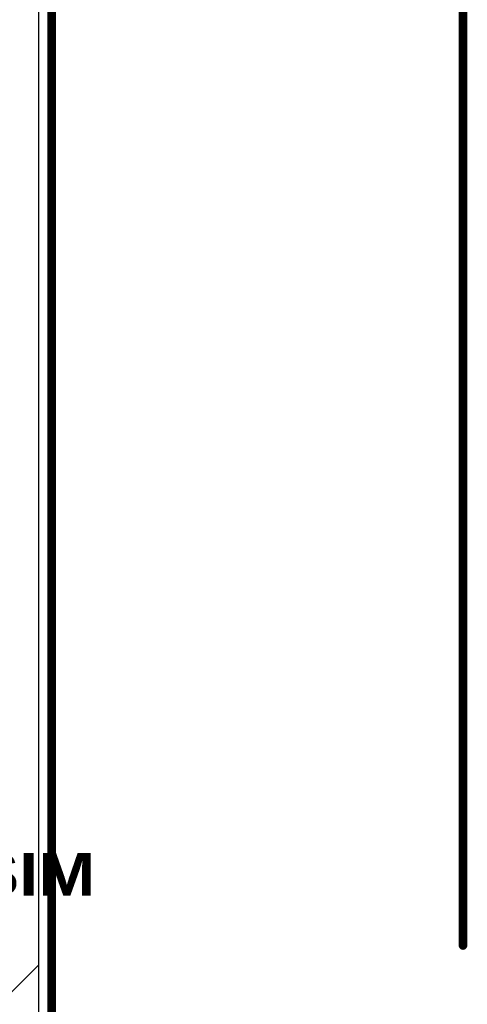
# Model space of a CAD drawing. Header units: inches. Extents: x 0 to 12.2, y 0 to 7.
# Tile 145 of 154: x 4.3 to 4.8, y 2.7 to 3.9. Entities that reach past the tile are written whole.
import ezdxf

# ---------------------------------------------------------------- set-up
doc = ezdxf.new("R2010")
doc.units = ezdxf.units.IN
doc.header["$MEASUREMENT"] = 0
for name, color, linetype in [('Board Outline', 216, 'Continuous'), ('Bottom Layer', 5, 'Continuous'), ('Dimension', 6, 'Continuous'), ('Layer 1', 16, 'Continuous'), ('Layer 2', 76, 'Continuous'), ('Top Layer', 1, 'Continuous'), ('Top Overlay', 2, 'Continuous')]:
    doc.layers.add(name, color=color, linetype=linetype)
doc.styles.add('Arial Black_Bold', font='txt', dxfattribs={"height": 0.2})

msp = doc.modelspace()

# ---------------------------------------------------------------- linework, layer by layer
at = {"layer": 'Board Outline', "const_width": 0.01}
msp.add_lwpolyline([(4.3307, 0), (4.3307, 4.7244)], dxfattribs=at)
at = {"layer": 'Bottom Layer'}
msp.add_line((4.3154, 4.5612), (4.3154, 0.1632), dxfattribs=at)
at = {"layer": 'Dimension', "const_width": 0.01}
msp.add_lwpolyline([(4.81, 2.8021), (4.81, 4.7244)], dxfattribs=at)
at = {"layer": 'Dimension', "const_width": 0.005}
msp.add_lwpolyline([(4.8075, 2.8021, 1), (4.8125, 2.8021, 1)], format="xyb", close=True, dxfattribs=at)
at = {"layer": 'Layer 1'}
msp.add_line((4.3154, 4.5612), (4.3154, 0.1632), dxfattribs=at)
at = {"layer": 'Layer 2'}
for p, q in [((4.3154, 4.5612), (4.3154, 2.7793)), ((4.3154, 2.7793), (4.2773, 2.7411))]:
    msp.add_line(p, q, dxfattribs=at)
at = {"layer": 'Top Layer'}
msp.add_line((4.3154, 4.5612), (4.3154, 0.1632), dxfattribs=at)

# ---------------------------------------------------------------- texts
at = {"layer": 'Top Overlay', "style": 'Arial Black_Bold'}
msp.add_text('VDD-USIM', height=0.05, dxfattribs=at).set_placement((3.9865, 2.8602))

doc.saveas('drawing.dxf')
